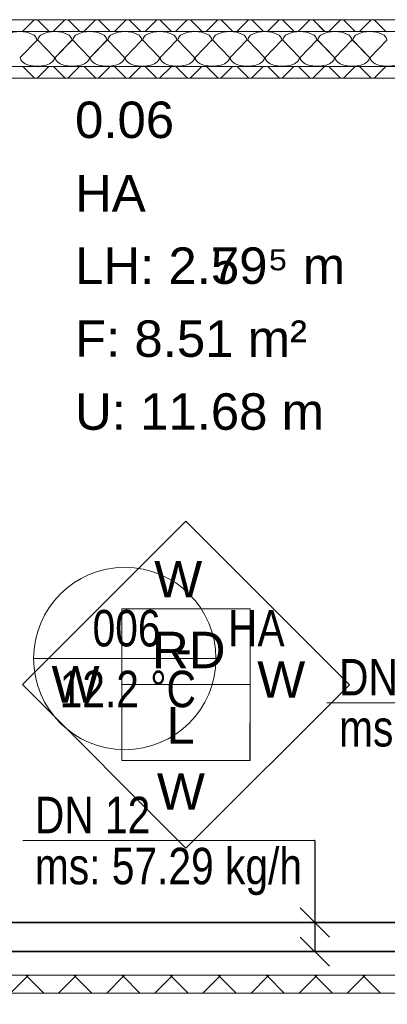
# Model space of a CAD drawing. Extents: x 229 to 926, y 37 to 878.
# Tile 189 of 194: x 620 to 646, y 666 to 733. Entities that reach past the tile are written whole.
import ezdxf
from ezdxf.lldxf.tags import DXFTag

# ---------------------------------------------------------------- set-up
doc = ezdxf.new("R2010")
doc.units = 0
doc.layers.get('0').update_dxf_attribs({"lineweight": 13})
doc.layers.add('A_BI_Aussenwand', color=5, linetype='Continuous', lineweight=18, true_color=0x0000ff, plot=False)
doc.layers.add('A_BI_Innenwand', color=7, linetype='Continuous', lineweight=18, true_color=0x80ff80, plot=False)
for name, color, linetype, lineweight, true_color in [('A_BI_Raum', 1, 'Continuous', 18, 0xff0000), ('H_BI_Ruecklauf', 5, 'fein_strichliert', 35, 0x0000ff), ('H_BI_Vorlauf', 7, 'Continuous', 35, 0xed0e24)]:
    doc.layers.add(name, color=color, linetype=linetype, lineweight=lineweight, true_color=true_color)
for name, color, linetype, lineweight in [('Axen', 7, 'Continuous', 25), ('Axen-A03ENJ5PI0', 7, 'Continuous', 25), ('Beschriftung', 7, 'Continuous', 25), ('Beschriftung-A03ENJ5NI0', 7, 'Continuous', 25), ('Fullfläche', 7, 'Continuous', 25), ('Fullfläche-A03ENJ5QI0', 7, 'Continuous', 25), ('Räume', 7, 'Continuous', 25), ('Räume-A03ENJ5RI0', 7, 'Continuous', 25), ('Wände', 7, 'Continuous', 25), ('Wände-A03ENJ5VI0', 7, 'Continuous', 25), ('X_BI_Text', 7, 'Continuous', 25)]:
    doc.layers.add(name, color=color, linetype=linetype, lineweight=lineweight)
doc.styles.get("Standard").update_dxf_attribs({"font": 'arial.ttf'})
tags = doc.linetypes.add('ALL_S25', pattern=[0.001, 0, -0.001]).pattern_tags.tags
tags[6:7] = [DXFTag(74, 4), DXFTag(75, 0), DXFTag(340, '0'), DXFTag(46, 1.0), DXFTag(50, 0.0), DXFTag(44, 0.0), DXFTag(45, 0.0)]
tags[4:5] = [DXFTag(74, 4), DXFTag(75, 0), DXFTag(340, '0'), DXFTag(46, 1.0), DXFTag(50, 0.0), DXFTag(44, 0.0), DXFTag(45, 0.0)]
tags = doc.linetypes.add('ALL_S25-A03ENJ5XI0', pattern=[0.001, 0, -0.001]).pattern_tags.tags
tags[6:7] = [DXFTag(74, 4), DXFTag(75, 0), DXFTag(340, '0'), DXFTag(46, 1.0), DXFTag(50, 0.0), DXFTag(44, 0.0), DXFTag(45, 0.0)]
tags[4:5] = [DXFTag(74, 4), DXFTag(75, 0), DXFTag(340, '0'), DXFTag(46, 1.0), DXFTag(50, 0.0), DXFTag(44, 0.0), DXFTag(45, 0.0)]
tags = doc.linetypes.add('fein_strichliert', pattern=[4, 1, -2, 1]).pattern_tags.tags
tags[8:9] = [DXFTag(74, 4), DXFTag(75, 0), DXFTag(340, '0'), DXFTag(46, 0.0), DXFTag(50, 0.0), DXFTag(44, 0.0), DXFTag(45, 0.0)]
tags[6:7] = [DXFTag(74, 4), DXFTag(75, 0), DXFTag(340, '0'), DXFTag(46, 0.0), DXFTag(50, 0.0), DXFTag(44, 0.0), DXFTag(45, 0.0)]
tags[4:5] = [DXFTag(74, 4), DXFTag(75, 0), DXFTag(340, '0'), DXFTag(46, 0.0), DXFTag(50, 0.0), DXFTag(44, 0.0), DXFTag(45, 0.0)]

# ---------------------------------------------------------------- blocks, each defined once
blk = doc.blocks.new('Referenz-A03ENJ5LI0', base_point=(255.728, 65.704))
at = {"layer": 'Axen', "color": 0, "linetype": 'ALL_S25', "lineweight": -2, "ltscale": 0.13}
blk.add_line((735.547, 733.346), (301.737, 733.346), dxfattribs=at)
at = {"layer": 'Beschriftung', "color": 0, "lineweight": -2}
for p, q in [((620.604, 687.762), (631.819, 698.973)), ((631.819, 698.973), (643.031, 687.758)), ((627.418, 687.761), (627.418, 692.961)), ((627.418, 692.961), (636.218, 692.96)), ((636.218, 692.96), (636.217, 687.76)), ((631.816, 676.547), (620.604, 687.762)), ((627.417, 682.561), (627.418, 687.761)), ((636.217, 687.76), (627.418, 687.761)), ((643.031, 687.758), (631.816, 676.547)), ((636.217, 687.76), (636.217, 682.56)), ((636.217, 682.56), (627.417, 682.561))]:
    blk.add_line(p, q, dxfattribs=at)
at = {"layer": 'Fullfläche', "color": 0, "lineweight": -2}
for p, q in [((621.417, 733.346), (620.618, 732.546)), ((621.638, 733.346), (622.438, 732.546)), ((623.517, 733.346), (622.718, 732.546)), ((623.738, 733.346), (624.538, 732.546)), ((625.617, 733.346), (624.818, 732.546)), ((625.838, 733.346), (626.638, 732.546)), ((627.717, 733.346), (626.918, 732.546)), ((627.938, 733.346), (628.738, 732.546)), ((629.817, 733.346), (629.018, 732.546)), ((630.038, 733.346), (630.838, 732.546)), ((631.917, 733.346), (631.118, 732.546)), ((632.138, 733.346), (632.938, 732.546)), ((634.017, 733.346), (633.218, 732.546)), ((634.238, 733.346), (635.038, 732.546)), ((636.117, 733.346), (635.318, 732.546)), ((636.338, 733.346), (637.138, 732.546)), ((638.217, 733.346), (637.418, 732.546)), ((638.438, 733.346), (639.238, 732.546)), ((640.317, 733.346), (639.517, 732.546)), ((640.539, 733.346), (641.338, 732.546)), ((642.417, 733.346), (641.617, 732.546)), ((642.639, 733.346), (643.438, 732.546)), ((644.517, 733.346), (643.717, 732.546)), ((644.739, 733.346), (645.538, 732.546)), ((621.61, 731.946), (620.458, 730.746)), ((622.81, 730.746), (621.658, 731.946)), ((624.01, 731.946), (622.858, 730.746)), ((625.21, 730.746), (624.058, 731.946)), ((626.41, 731.946), (625.258, 730.746)), ((627.61, 730.746), (626.458, 731.946)), ((628.81, 731.946), (627.658, 730.746)), ((630.01, 730.746), (628.858, 731.946)), ((631.21, 731.946), (630.058, 730.746)), ((632.41, 730.746), (631.258, 731.946)), ((633.61, 731.946), (632.458, 730.746)), ((634.81, 730.746), (633.658, 731.946)), ((636.01, 731.946), (634.858, 730.746)), ((637.21, 730.746), (636.058, 731.946)), ((638.41, 731.946), (637.258, 730.746)), ((639.61, 730.746), (638.458, 731.946)), ((640.81, 731.946), (639.658, 730.746)), ((642.01, 730.746), (640.858, 731.946)), ((643.21, 731.946), (642.058, 730.746)), ((644.41, 730.746), (643.258, 731.946)), ((645.61, 731.946), (644.458, 730.746)), ((621.434, 729.346), (620.633, 730.148)), ((621.621, 729.346), (622.422, 730.148)), ((623.534, 729.346), (622.733, 730.148)), ((623.721, 729.346), (624.522, 730.148)), ((625.634, 729.346), (624.833, 730.148)), ((625.821, 729.346), (626.622, 730.148)), ((627.734, 729.346), (626.933, 730.148)), ((627.921, 729.346), (628.722, 730.148)), ((629.834, 729.346), (629.033, 730.148)), ((630.021, 729.346), (630.822, 730.148)), ((631.934, 729.346), (631.133, 730.148)), ((632.121, 729.346), (632.922, 730.148)), ((634.034, 729.346), (633.233, 730.148)), ((634.221, 729.346), (635.022, 730.148)), ((636.134, 729.346), (635.333, 730.148)), ((636.321, 729.346), (637.122, 730.148)), ((638.234, 729.346), (637.433, 730.148)), ((638.421, 729.346), (639.222, 730.148)), ((640.334, 729.346), (639.533, 730.148)), ((640.521, 729.346), (641.323, 730.148)), ((642.434, 729.346), (641.633, 730.148)), ((642.621, 729.346), (643.423, 730.148)), ((644.534, 729.346), (643.733, 730.148)), ((644.721, 729.346), (645.523, 730.148)), ((620.925, 667.755), (619.789, 666.617)), ((620.837, 667.846), (620.925, 667.758)), ((621.02, 667.846), (620.932, 667.758)), ((620.932, 667.755), (622.068, 666.617)), ((624.225, 667.755), (623.088, 666.617)), ((624.137, 667.846), (624.225, 667.758)), ((624.32, 667.846), (624.232, 667.758)), ((624.232, 667.755), (625.369, 666.616)), ((627.525, 667.755), (626.388, 666.616)), ((627.437, 667.846), (627.525, 667.758)), ((627.62, 667.846), (627.532, 667.758)), ((627.532, 667.755), (628.669, 666.616)), ((630.825, 667.755), (629.687, 666.616)), ((630.737, 667.846), (630.825, 667.758)), ((630.92, 667.846), (630.832, 667.758)), ((630.832, 667.755), (631.97, 666.616)), ((634.125, 667.755), (632.987, 666.615)), ((634.037, 667.846), (634.125, 667.758)), ((634.22, 667.846), (634.132, 667.758)), ((634.132, 667.755), (635.27, 666.615)), ((637.425, 667.755), (636.286, 666.615)), ((637.337, 667.846), (637.425, 667.758)), ((637.52, 667.846), (637.432, 667.758)), ((637.432, 667.755), (638.57, 666.615)), ((640.725, 667.755), (639.586, 666.615)), ((640.637, 667.846), (640.725, 667.758)), ((640.82, 667.846), (640.732, 667.758)), ((640.732, 667.755), (641.871, 666.614)), ((644.025, 667.755), (642.886, 666.614)), ((643.937, 667.846), (644.025, 667.758)), ((644.12, 667.846), (644.032, 667.758)), ((644.032, 667.755), (645.171, 666.614))]:
    blk.add_line(p, q, dxfattribs=at)
for centre, start_param, end_param in [((620.434, 731.946), 4.712389, 6.283185), ((620.434, 731.946), 3.141593, 4.712389), ((622.834, 731.946), 4.712389, 6.283185), ((622.834, 731.946), 3.141593, 4.712389), ((625.234, 731.946), 4.712389, 6.283185), ((625.234, 731.946), 3.141593, 4.712389), ((627.634, 731.946), 4.712389, 6.283185), ((627.634, 731.946), 3.141593, 4.712389), ((630.034, 731.946), 4.712389, 6.283185), ((630.034, 731.946), 3.141593, 4.712389), ((632.434, 731.946), 4.712389, 6.283185), ((632.434, 731.946), 3.141593, 4.712389), ((634.834, 731.946), 4.712389, 6.283185), ((634.834, 731.946), 3.141593, 4.712389), ((637.234, 731.946), 4.712389, 6.283185), ((637.234, 731.946), 3.141593, 4.712389), ((639.634, 731.946), 4.712389, 6.283185), ((639.634, 731.946), 3.141593, 4.712389), ((642.034, 731.946), 4.712389, 6.283185), ((642.034, 731.946), 3.141593, 4.712389), ((644.434, 731.946), 4.712389, 6.283185), ((644.434, 731.946), 3.141593, 4.712389), ((621.634, 730.746), 0, 3.141593), ((624.034, 730.746), 0, 3.141593), ((626.434, 730.746), 0, 3.141593), ((628.834, 730.746), 0, 3.141593), ((631.234, 730.746), 0, 3.141593), ((633.634, 730.746), 0, 3.141593), ((636.034, 730.746), 0, 3.141593), ((638.434, 730.746), 0, 3.141593), ((640.834, 730.746), 0, 3.141593), ((643.234, 730.746), 0, 3.141593), ((645.634, 730.746), 0, 3.141593)]:
    blk.add_ellipse(centre, major_axis=(-1.176, 0), ratio=0.5, start_param=start_param, end_param=end_param, dxfattribs=at)
at = {"layer": 'Wände', "color": 0, "lineweight": -2}
for p, q in [((674.034, 733.346), (556.834, 733.346)), ((549.333, 732.546), (673.234, 732.546)), ((549.333, 730.146), (673.234, 730.146)), ((612.185, 729.346), (673.234, 729.346)), ((673.234, 667.846), (612.185, 667.846)), ((674.034, 666.61), (549.334, 666.625))]:
    blk.add_line(p, q, dxfattribs=at)
at = {"layer": 'Beschriftung', "color": 0, "lineweight": -2, "char_height": 2.5, "attachment_point": 1, "rotation": 359.99316}
for s, insert in [('{\\fArial;W}', (629.646, 696.244)), ('{\\fArial;-}', (631.072, 691.506)), ('{\\fArial;W}', (636.711, 689.363)), ('{\\fArial;W}', (622.605, 689.033)), ('{\\fArial;L}', (630.493, 686.219)), ('{\\fArial;W}', (629.832, 681.686))]:
    blk.add_mtext(s, dxfattribs=dict(at, insert=insert))
at = {"layer": 'Räume', "color": 0, "lineweight": -2, "char_height": 2.5, "attachment_point": 1, "rotation": 359.99316}
for s, insert in [('{\\fArial;0.06}', (624.218, 727.734)), ('{\\fArial;HA}', (624.217, 722.694)), ('{\\fArial;LH: 2.79⁵ m}', (624.216, 717.734)), ('{\\fArial;F: 8.51 m²}', (624.216, 712.734)), ('{\\fArial;U: 11.68 m}', (624.215, 707.734))]:
    blk.add_mtext(s, dxfattribs=dict(at, insert=insert))
blk = doc.blocks.new('Referenz-A03ENJ62I0', base_point=(255.728, 65.706))
at = {"layer": 'Axen-A03ENJ5PI0', "color": 0, "linetype": 'ALL_S25-A03ENJ5XI0', "lineweight": -2, "ltscale": 0.13}
blk.add_line((735.547, 733.346), (301.737, 733.346), dxfattribs=at)
at = {"layer": 'Beschriftung-A03ENJ5NI0', "color": 0, "lineweight": -2}
for p, q in [((620.604, 687.762), (631.819, 698.973)), ((631.819, 698.973), (643.03, 687.758)), ((627.417, 687.761), (627.418, 692.961)), ((627.418, 692.961), (636.218, 692.96)), ((636.218, 692.96), (636.217, 687.76)), ((631.815, 676.547), (620.604, 687.762)), ((627.416, 682.561), (627.417, 687.761)), ((636.217, 687.76), (627.417, 687.761)), ((643.03, 687.758), (631.815, 676.547)), ((636.217, 687.76), (636.216, 682.56)), ((636.216, 682.56), (627.416, 682.561))]:
    blk.add_line(p, q, dxfattribs=at)
at = {"layer": 'Fullfläche-A03ENJ5QI0', "color": 0, "lineweight": -2}
for p, q in [((621.416, 733.346), (620.617, 732.546)), ((621.638, 733.346), (622.437, 732.546)), ((623.516, 733.346), (622.717, 732.546)), ((623.738, 733.346), (624.537, 732.546)), ((625.616, 733.346), (624.817, 732.546)), ((625.838, 733.346), (626.637, 732.546)), ((627.716, 733.346), (626.917, 732.546)), ((627.938, 733.346), (628.737, 732.546)), ((629.816, 733.346), (629.017, 732.546)), ((630.038, 733.346), (630.837, 732.546)), ((631.916, 733.346), (631.117, 732.546)), ((632.138, 733.346), (632.937, 732.546)), ((634.016, 733.346), (633.217, 732.546)), ((634.238, 733.346), (635.037, 732.546)), ((636.116, 733.346), (635.317, 732.546)), ((636.338, 733.346), (637.137, 732.546)), ((638.216, 733.346), (637.417, 732.546)), ((638.438, 733.346), (639.237, 732.546)), ((640.316, 733.346), (639.517, 732.546)), ((640.538, 733.346), (641.337, 732.546)), ((642.416, 733.346), (641.617, 732.546)), ((642.638, 733.346), (643.437, 732.546)), ((644.516, 733.346), (643.717, 732.546)), ((644.738, 733.346), (645.537, 732.546)), ((621.61, 731.946), (620.457, 730.746)), ((622.809, 730.746), (621.657, 731.946)), ((624.009, 731.946), (622.857, 730.746)), ((625.209, 730.746), (624.057, 731.946)), ((626.409, 731.946), (625.257, 730.746)), ((627.609, 730.746), (626.457, 731.946)), ((628.809, 731.946), (627.657, 730.746)), ((630.009, 730.746), (628.857, 731.946)), ((631.209, 731.946), (630.057, 730.746)), ((632.409, 730.746), (631.257, 731.946)), ((633.609, 731.946), (632.457, 730.746)), ((634.809, 730.746), (633.657, 731.946)), ((636.009, 731.946), (634.857, 730.746)), ((637.209, 730.746), (636.057, 731.946)), ((638.409, 731.946), (637.257, 730.746)), ((639.609, 730.746), (638.457, 731.946)), ((640.809, 731.946), (639.657, 730.746)), ((642.009, 730.746), (640.857, 731.946)), ((643.209, 731.946), (642.057, 730.746)), ((644.409, 730.746), (643.257, 731.946)), ((645.609, 731.946), (644.457, 730.746)), ((621.434, 729.346), (620.633, 730.148)), ((621.621, 729.346), (622.422, 730.148)), ((623.534, 729.346), (622.733, 730.148)), ((623.721, 729.346), (624.522, 730.148)), ((625.634, 729.346), (624.833, 730.148)), ((625.821, 729.346), (626.622, 730.148)), ((627.734, 729.346), (626.933, 730.148)), ((627.921, 729.346), (628.722, 730.148)), ((629.834, 729.346), (629.033, 730.148)), ((630.021, 729.346), (630.822, 730.148)), ((631.934, 729.346), (631.133, 730.148)), ((632.121, 729.346), (632.922, 730.148)), ((634.034, 729.346), (633.233, 730.148)), ((634.221, 729.346), (635.022, 730.148)), ((636.134, 729.346), (635.333, 730.148)), ((636.321, 729.346), (637.122, 730.148)), ((638.234, 729.346), (637.433, 730.148)), ((638.421, 729.346), (639.222, 730.148)), ((640.334, 729.346), (639.532, 730.148)), ((640.521, 729.346), (641.322, 730.148)), ((642.434, 729.346), (641.632, 730.148)), ((642.621, 729.346), (643.422, 730.148)), ((644.534, 729.346), (643.732, 730.148)), ((644.721, 729.346), (645.522, 730.148)), ((620.924, 667.755), (619.788, 666.617)), ((620.836, 667.846), (620.924, 667.758)), ((621.019, 667.846), (620.931, 667.758)), ((620.931, 667.755), (622.068, 666.617)), ((624.224, 667.755), (623.088, 666.617)), ((624.136, 667.846), (624.224, 667.758)), ((624.319, 667.846), (624.231, 667.758)), ((624.231, 667.755), (625.368, 666.616)), ((627.524, 667.755), (626.387, 666.616)), ((627.436, 667.846), (627.524, 667.758)), ((627.619, 667.846), (627.531, 667.758)), ((627.531, 667.755), (628.669, 666.616)), ((630.824, 667.755), (629.687, 666.616)), ((630.736, 667.846), (630.824, 667.758)), ((630.919, 667.846), (630.831, 667.758)), ((630.831, 667.755), (631.969, 666.616)), ((634.124, 667.755), (632.986, 666.616)), ((634.036, 667.846), (634.124, 667.758)), ((634.219, 667.846), (634.131, 667.758)), ((634.131, 667.755), (635.269, 666.615)), ((637.424, 667.755), (636.286, 666.615)), ((637.336, 667.846), (637.424, 667.758)), ((637.519, 667.846), (637.431, 667.758)), ((637.431, 667.755), (638.57, 666.615)), ((640.724, 667.755), (639.585, 666.615)), ((640.637, 667.846), (640.724, 667.758)), ((640.819, 667.846), (640.731, 667.758)), ((640.731, 667.755), (641.87, 666.614)), ((644.024, 667.755), (642.885, 666.614)), ((643.936, 667.846), (644.024, 667.758)), ((644.119, 667.846), (644.031, 667.758)), ((644.031, 667.755), (645.171, 666.614))]:
    blk.add_line(p, q, dxfattribs=at)
for centre, start_param, end_param in [((620.433, 731.946), 4.712389, 6.283185), ((620.433, 731.946), 3.141593, 4.712389), ((622.834, 731.946), 4.712389, 6.283185), ((622.834, 731.946), 3.141593, 4.712389), ((625.233, 731.946), 4.712389, 6.283185), ((625.233, 731.946), 3.141593, 4.712389), ((627.633, 731.946), 4.712389, 6.283185), ((627.633, 731.946), 3.141593, 4.712389), ((630.033, 731.946), 4.712389, 6.283185), ((630.033, 731.946), 3.141593, 4.712389), ((632.433, 731.946), 4.712389, 6.283185), ((632.433, 731.946), 3.141593, 4.712389), ((634.833, 731.946), 4.712389, 6.283185), ((634.833, 731.946), 3.141593, 4.712389), ((637.233, 731.946), 4.712389, 6.283185), ((637.233, 731.946), 3.141593, 4.712389), ((639.633, 731.946), 4.712389, 6.283185), ((639.633, 731.946), 3.141593, 4.712389), ((642.033, 731.946), 4.712389, 6.283185), ((642.033, 731.946), 3.141593, 4.712389), ((644.433, 731.946), 4.712389, 6.283185), ((644.433, 731.946), 3.141593, 4.712389), ((621.633, 730.746), 0, 3.141593), ((624.033, 730.746), 0, 3.141593), ((626.433, 730.746), 0, 3.141593), ((628.833, 730.746), 0, 3.141593), ((631.233, 730.746), 0, 3.141593), ((633.633, 730.746), 0, 3.141593), ((636.033, 730.746), 0, 3.141593), ((638.433, 730.746), 0, 3.141593), ((640.833, 730.746), 0, 3.141593), ((643.233, 730.746), 0, 3.141593), ((645.633, 730.746), 0, 3.141593)]:
    blk.add_ellipse(centre, major_axis=(-1.176, 0), ratio=0.5, start_param=start_param, end_param=end_param, dxfattribs=at)
at = {"layer": 'Wände-A03ENJ5VI0', "color": 0, "lineweight": -2}
for p, q in [((674.033, 733.346), (556.833, 733.346)), ((549.333, 732.546), (673.233, 732.546)), ((549.333, 730.146), (673.233, 730.146)), ((612.184, 729.346), (673.233, 729.346)), ((673.233, 667.846), (612.184, 667.846)), ((674.033, 666.611), (549.333, 666.626))]:
    blk.add_line(p, q, dxfattribs=at)
at = {"layer": 'Beschriftung-A03ENJ5NI0', "color": 0, "lineweight": -2, "char_height": 2.49999, "attachment_point": 1, "rotation": 359.99316}
for s, insert in [('{\\fArial;W}', (629.645, 696.244)), ('{\\fArial;RD}', (629.493, 691.387)), ('{\\fArial;W}', (636.71, 689.363)), ('{\\fArial;W}', (622.604, 689.033)), ('{\\fArial;L}', (630.492, 686.219)), ('{\\fArial;W}', (629.832, 681.686))]:
    blk.add_mtext(s, dxfattribs=dict(at, insert=insert))
at = {"layer": 'Räume-A03ENJ5RI0', "color": 0, "lineweight": -2, "char_height": 2.49999, "attachment_point": 1, "rotation": 359.99316}
for s, insert in [('{\\fArial;0.06}', (624.217, 727.734)), ('{\\fArial;HA}', (624.216, 722.694)), ('{\\fArial;LH: 2.59⁵ m}', (624.216, 717.734)), ('{\\fArial;F: 8.51 m²}', (624.215, 712.734)), ('{\\fArial;U: 11.68 m}', (624.215, 707.734))]:
    blk.add_mtext(s, dxfattribs=dict(at, insert=insert))
blk = doc.blocks.new('Wand-A03ENJ6MI0', base_point=(612.185, 729.345))
at = {"color": 0, "linetype": 'ByBlock', "lineweight": -2, "ltscale": 0.18}
for p, q in [((612.185, 733.346), (674.033, 733.346)), ((674.033, 733.346), (674.033, 729.345)), ((612.185, 729.345), (670.033, 729.345))]:
    blk.add_line(p, q, dxfattribs=at)
blk = doc.blocks.new('HA-A03ENJ98I0', base_point=(620.529, 682.448))
at = {"color": 0, "linetype": 'ByBlock', "lineweight": -2, "ltscale": 0.18}
blk.add_line((621.378, 689.547), (633.878, 689.547), dxfattribs=at)
blk.add_circle((627.628, 689.547), 6.25, dxfattribs=at)
at = {"color": 0, "linetype": 'ByBlock', "lineweight": -2, "ltscale": 0.18, "char_height": 2.5, "attachment_point": 1}
for s, insert in [('{\\W0.8;\\fArial;006}', (625.42, 692.88)), ('{\\W0.8;\\fArial;HA}', (634.712, 692.88)), ('{\\W0.8;\\fArial;12.2 °C}', (623.163, 688.714))]:
    blk.add_mtext(s, dxfattribs=dict(at, insert=insert))
blk = doc.blocks.new('Wand-A03ENJ9CI0', base_point=(549.333, 662.843))
at = {"color": 0, "linetype": 'ByBlock', "lineweight": -2, "ltscale": 0.18}
blk.add_line((670.033, 667.843), (614.669, 667.843), dxfattribs=at)
blk = doc.blocks.new('Bauteilbeschriftung-A03ENJE8I0', base_point=(641.492, 676.455))
at = {"color": 0, "lineweight": 18}
blk.add_line((641.492, 686.52), (663.078, 686.52), dxfattribs=at)
at = {"color": 0, "linetype": 'ByBlock', "lineweight": -2, "ltscale": 0.25}
for p, q in [((663.078, 686.52), (663.078, 677.455)), ((662.078, 680.455), (664.078, 678.455)), ((662.078, 678.455), (664.078, 676.455))]:
    blk.add_line(p, q, dxfattribs=at)
at = {"color": 0, "lineweight": -2}
blk.add_circle((663.078, 686.52), 0.01, dxfattribs=at)
at = {"color": 0, "linetype": 'ByBlock', "lineweight": -2, "ltscale": 0.25, "char_height": 2.5, "attachment_point": 1}
for s, insert in [('{\\W0.8;\\fArial;DN 25}', (642.325, 689.52)), ('{\\W0.8;\\fArial;ms: 646.55 kg/h}', (642.325, 686.02))]:
    blk.add_mtext(s, dxfattribs=dict(at, insert=insert))
blk = doc.blocks.new('Bauteilbeschriftung-A03ENJEEI0', base_point=(631.326, 647.157))
at = {"color": 0, "linetype": 'ByBlock', "lineweight": -2, "ltscale": 0.25}
for p, q in [((663.692, 672.806), (664.532, 670.104)), ((652.912, 650.157), (664.112, 671.455)), ((662.641, 670.806), (663.48, 668.104))]:
    blk.add_line(p, q, dxfattribs=at)
at = {"color": 0, "lineweight": 18}
blk.add_line((631.326, 650.157), (652.912, 650.157), dxfattribs=at)
at = {"color": 0, "lineweight": -2}
blk.add_circle((652.912, 650.157), 0.01, dxfattribs=at)
at = {"color": 0, "linetype": 'ByBlock', "lineweight": -2, "ltscale": 0.25, "char_height": 2.5, "attachment_point": 1}
for s, insert in [('{\\W0.8;\\fArial;DN 15}', (632.16, 653.157)), ('{\\W0.8;\\fArial;ms: 261.22 kg/h}', (632.16, 649.657))]:
    blk.add_mtext(s, dxfattribs=dict(at, insert=insert))
blk = doc.blocks.new('Mapress Edelstahl Rohr 14401-A03ENJFEI0', base_point=(559.828, 671.455))
at = {"color": 0, "linetype": 'ByBlock', "lineweight": -2, "ltscale": 0.35}
blk.add_line((654.165, 671.455), (559.828, 671.455), dxfattribs=at)
blk = doc.blocks.new('Mapress Edelstahl Rohr 14401-A03ENJFMI0', base_point=(558.828, 669.455))
at = {"color": 0, "linetype": 'ByBlock', "lineweight": -2, "ltscale": 0.35}
blk.add_line((652.165, 669.455), (558.828, 669.455), dxfattribs=at)
blk = doc.blocks.new('Bauteilbeschriftung-A03ENJFOI0', base_point=(620.629, 668.455))
at = {"color": 0, "lineweight": 18}
blk.add_line((620.629, 677.074), (640.661, 677.074), dxfattribs=at)
at = {"color": 0, "linetype": 'ByBlock', "lineweight": -2, "ltscale": 0.25}
for p, q in [((640.661, 677.074), (640.661, 669.455)), ((639.661, 672.455), (641.661, 670.455)), ((639.661, 670.455), (641.661, 668.455))]:
    blk.add_line(p, q, dxfattribs=at)
at = {"color": 0, "lineweight": -2}
blk.add_circle((640.661, 677.074), 0.01, dxfattribs=at)
at = {"color": 0, "linetype": 'ByBlock', "lineweight": -2, "ltscale": 0.25, "char_height": 2.5, "attachment_point": 1}
for s, insert in [('{\\W0.8;\\fArial;DN 12}', (621.462, 680.074)), ('{\\W0.8;\\fArial;ms: 57.29 kg/h}', (621.462, 676.574))]:
    blk.add_mtext(s, dxfattribs=dict(at, insert=insert))

msp = doc.modelspace()

# ---------------------------------------------------------------- block references
at = {"color": 251, "lineweight": 13, "ltscale": 0.13, "true_color": 0x606060}
for name, p in [('Referenz-A03ENJ5LI0', (255.728, 65.704)), ('Referenz-A03ENJ62I0', (255.728, 65.706))]:
    msp.add_blockref(name, p, dxfattribs=at)
at = {"layer": 'A_BI_Aussenwand', "ltscale": 0.18}
msp.add_blockref('Wand-A03ENJ6MI0', (612.185, 729.345), dxfattribs=at)
at = {"layer": 'A_BI_Innenwand', "ltscale": 0.18}
msp.add_blockref('Wand-A03ENJ9CI0', (549.333, 662.843), dxfattribs=at)
at = {"layer": 'A_BI_Raum', "ltscale": 0.18}
msp.add_blockref('HA-A03ENJ98I0', (620.529, 682.448), dxfattribs=at)
at = {"layer": 'H_BI_Ruecklauf', "ltscale": 0.35}
msp.add_blockref('Mapress Edelstahl Rohr 14401-A03ENJFEI0', (559.828, 671.455), dxfattribs=at)
at = {"layer": 'H_BI_Vorlauf', "ltscale": 0.35}
msp.add_blockref('Mapress Edelstahl Rohr 14401-A03ENJFMI0', (558.828, 669.455), dxfattribs=at)
at = {"layer": 'X_BI_Text', "ltscale": 0.25}
for name, p in [('Bauteilbeschriftung-A03ENJE8I0', (641.492, 676.455)), ('Bauteilbeschriftung-A03ENJFOI0', (620.629, 668.455)), ('Bauteilbeschriftung-A03ENJEEI0', (631.326, 647.157))]:
    msp.add_blockref(name, p, dxfattribs=at)

doc.saveas('drawing.dxf')
